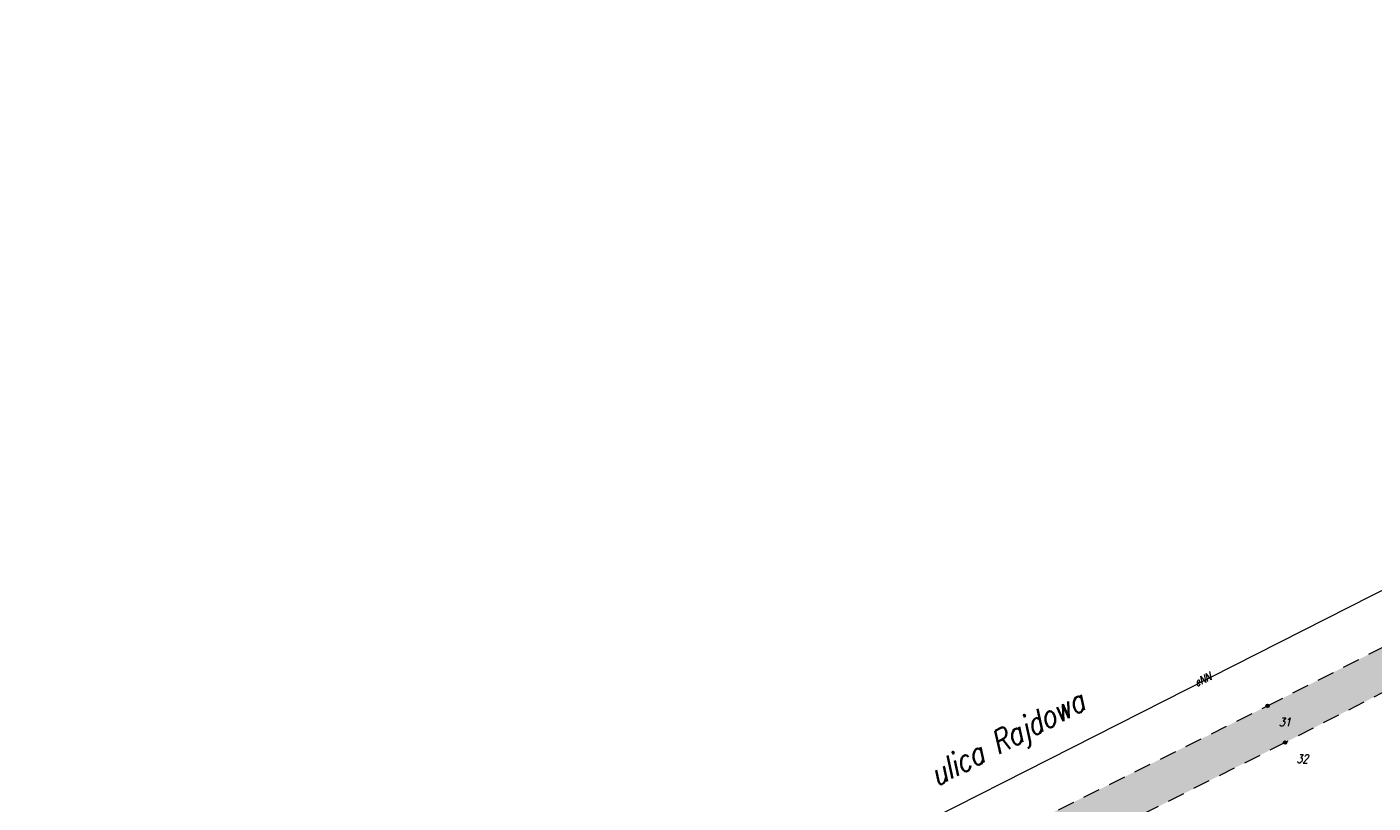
# Model space of a CAD drawing. Extents: x 7487291 to 7488682, y 5785010 to 5785505.
# Tile 4 of 256: x 7488315 to 7488434, y 5785306 to 5785374. Entities that reach past the tile are written whole.
import ezdxf

# ---------------------------------------------------------------- set-up
doc = ezdxf.new("R2010")
doc.units = 0
doc.header["$MEASUREMENT"] = 0
doc.linetypes.add('1.5_1.0', pattern=[2.5, 1.5, -1])
doc.linetypes.add('mz1.0_0.5', pattern=[1.5, 1, -0.5])
doc.layers.get('0').update_dxf_attribs({"color": 2, "linetype": 'CONTINUOUS', "lineweight": 5})
for name, color, linetype, lineweight in [('Asfalt krawedz', 250, 'mz1.0_0.5', 9), ('Kostka krawędz', 250, 'mz1.0_0.5', 9), ('Numer operatu archiwalnego', 40, 'CONTINUOUS', 18), ('pomiar', 5, 'CONTINUOUS', 5)]:
    doc.layers.add(name, color=color, linetype=linetype, lineweight=lineweight)
doc.styles.add('dzialki', font='romans.shx', dxfattribs={"width": 0.8, "oblique": 15, "height": 1})
doc.styles.add('G7Text', font='romans.shx', dxfattribs={"width": 0.8, "oblique": 14.323945})

# ---------------------------------------------------------------- blocks, each defined once
blk = doc.blocks.new('G7PktWys')
at = {"linetype": 'Continuous', "lineweight": 0, "ltscale": 33}
h = blk.add_hatch(dxfattribs=at)
h.set_pattern_fill('DOTS', color=255, scale=100, angle=90, style=0)
h.set_pattern_definition([(90, (2, 2), (-158.75, 79.38), [0, -158.75])])
h.paths.add_polyline_path([(-0.25, 3.01), (3.75, 3.01), (3.75, -2.08), (-0.25, -2.08)])
at = {"color": 0, "linetype": 'Continuous', "lineweight": -2}
for radius in [0.15, 0.1, 0.05]:
    blk.add_circle((0, 0), radius, dxfattribs=at)
at = {"color": 0, "linetype": 'Continuous', "lineweight": -2, "style": 'G7Text', "oblique": 14.3239, "width": 0.8, "flags": 1}
blk.add_attdef('H', (1, 1), '', height=1.8, dxfattribs=at)
at = {"color": 0, "linetype": 'Continuous', "lineweight": -2, "style": 'G7Text', "oblique": 14.3239, "width": 0.8}
blk.add_attdef('ID', (1, -1.8), '', height=0.75, dxfattribs=at)

msp = doc.modelspace()

# ---------------------------------------------------------------- hatches: boundary and pattern name
at = {"layer": 'Kostka krawędz'}
h = msp.add_hatch(color=3, dxfattribs=at)
h.dxf.hatch_style = 1
h.paths.add_polyline_path([(7488347.18, 5785278.82), (7488348.13, 5785276.77), (7488349.69, 5785273.24), (7488354.6, 5785275.71), (7488375.83, 5785286.1), (7488372.82, 5785291.45)])
h.paths.add_polyline_path([(7488353.93, 5785278.66, -1), (7488353.63, 5785278.66, -1)], flags=16)
h.paths.add_polyline_path([(7488353.88, 5785278.66, -1), (7488353.68, 5785278.66, -1)], flags=0)
h.paths.add_polyline_path([(7488353.83, 5785278.66, -1), (7488353.73, 5785278.66, -1)], flags=0)
h.paths.add_polyline_path([(7488401.34, 5785299.14), (7488425.96, 5785311.55), (7488441.78, 5785319.66), (7488439.98, 5785322.69), (7488424.42, 5785314.78), (7488399.33, 5785302.31), (7488383.14, 5785294.22), (7488382.17, 5785295.92), (7488377.62, 5785293.93), (7488381.09, 5785288.67)])
edge = h.paths.add_edge_path(flags=16)
edge.add_arc((7488348.13, 5785276.77), 0.15, 0, 360)
edge = h.paths.add_edge_path(flags=16)
edge.add_arc((7488348.13, 5785276.77), 0.1, 0, 360)
edge = h.paths.add_edge_path(flags=16)
edge.add_arc((7488348.13, 5785276.77), 0.05, 0, 360)
h.paths.add_polyline_path([(7488348.07, 5785276.63), (7488349.33, 5785276.53), (7488349.61, 5785277.66), (7488348.35, 5785277.76)], flags=25)
h.paths.add_polyline_path([(7488352.21, 5785278.14), (7488353.44, 5785278.04), (7488353.73, 5785279.17), (7488352.5, 5785279.26)], flags=24)
edge = h.paths.add_edge_path(flags=17)
edge.add_arc((7488374.34, 5785288.73), 0.15, 0, 360)
edge = h.paths.add_edge_path(flags=16)
edge.add_arc((7488374.34, 5785288.73), 0.1, 0, 360)
edge = h.paths.add_edge_path(flags=16)
edge.add_arc((7488374.34, 5785288.73), 0.05, 0, 360)
h.paths.add_polyline_path([(7488372.59, 5785287.87), (7488373.93, 5785287.77), (7488374.22, 5785288.89), (7488372.87, 5785288.99)], flags=24)
edge = h.paths.add_edge_path(flags=16)
edge.add_arc((7488383.14, 5785294.22), 0.15, 0, 360)
edge = h.paths.add_edge_path(flags=16)
edge.add_arc((7488383.14, 5785294.22), 0.1, 0, 360)
edge = h.paths.add_edge_path(flags=0)
edge.add_arc((7488383.14, 5785294.22), 0.05, 0, 360)
h.paths.add_polyline_path([(7488382.25, 5785292.99), (7488383.6, 5785292.9), (7488383.89, 5785294.02), (7488382.54, 5785294.12)], flags=24)
edge = h.paths.add_edge_path(flags=16)
edge.add_arc((7488424.42, 5785314.78), 0.15, 0, 360)
edge = h.paths.add_edge_path(flags=16)
edge.add_arc((7488424.42, 5785314.78), 0.1, 0, 360)
edge = h.paths.add_edge_path(flags=0)
edge.add_arc((7488424.42, 5785314.78), 0.05, 0, 360)
h.paths.add_polyline_path([(7488422.78, 5785314.87), (7488423.95, 5785314.77), (7488424.24, 5785315.9), (7488423.07, 5785315.99)], flags=25)

# ---------------------------------------------------------------- linework, layer by layer
at = {"layer": 'Asfalt krawedz', "linetype": '1.5_1.0', "lineweight": 9, "elevation": 102.34}
msp.add_lwpolyline([(7488381.09, 5785288.67), (7488377.62, 5785293.93), (7488382.17, 5785295.92), (7488383.14, 5785294.22), (7488399.33, 5785302.31), (7488424.42, 5785314.78), (7488439.98, 5785322.69), (7488441.78, 5785319.66), (7488425.96, 5785311.55), (7488401.34, 5785299.14), (7488381.09, 5785288.67)], dxfattribs=at)
at = {"layer": 'Kostka krawędz', "color": 1, "linetype": 'Continuous', "lineweight": 9, "elevation": 102.35}
msp.add_lwpolyline([(7488209.95, 5785212.28), (7488242, 5785227.8), (7488275.07, 5785244.73), (7488307.6, 5785261.36), (7488339.4, 5785277.18), (7488372.77, 5785293.62), (7488464.03, 5785339.92), (7488495.57, 5785355.69), (7488509.19, 5785362.62), (7488525.52, 5785374.47), (7488525.52, 5785374.47), (7488525.52, 5785374.47), (7488525.52, 5785374.47), (7488525.52, 5785374.47)], dxfattribs=at)

# ---------------------------------------------------------------- block references
at = {"layer": 'pomiar', "linetype": 'Continuous', "lineweight": 5}
for p, values in [((7488424.42, 5785314.78, 102.52), {'ID': '31'}), ((7488425.96, 5785311.55, 102.5), {'ID': '32'})]:
    msp.add_blockref('G7PktWys', p, dxfattribs=at).add_auto_attribs(values)

# ---------------------------------------------------------------- texts
at = {"layer": 'Numer operatu archiwalnego', "color": 1, "lineweight": 9, "insert": (7488418.56, 5785317.41), "char_height": 0.7, "width": 19.871, "attachment_point": 2, "rotation": 26.7314, "style": 'dzialki'}
msp.add_mtext('eNN', dxfattribs=at)
at = {"layer": 'Numer operatu archiwalnego', "color": 7, "lineweight": 9, "insert": (7488401.02, 5785312.86), "char_height": 2, "width": 68.8112, "attachment_point": 2, "rotation": 27.4503, "style": 'dzialki'}
msp.add_mtext('ulica Rajdowa', dxfattribs=at)

doc.saveas('drawing.dxf')
